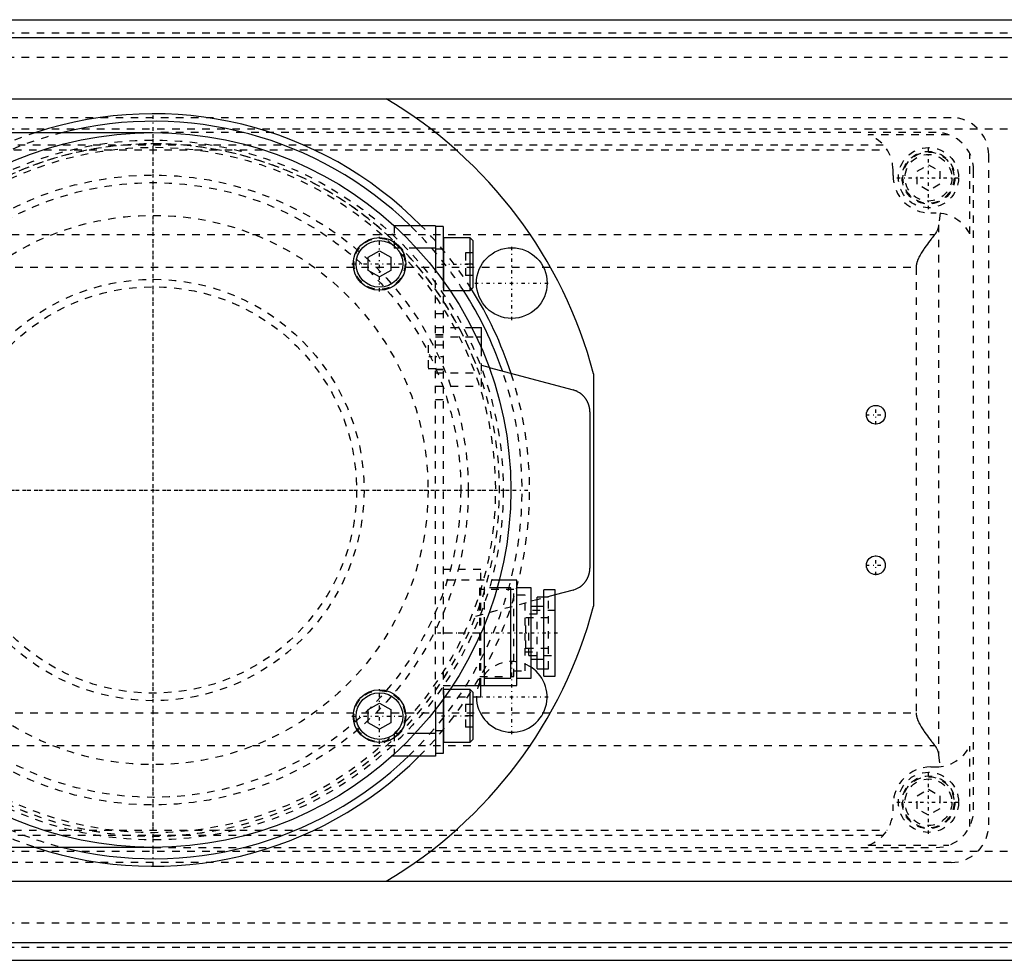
# Model space of a CAD drawing. Extents: x -400 to 147, y -88 to 88.
# Tile 3 of 6: x -193 to -62, y -62 to 62. Entities that reach past the tile are written whole.
import ezdxf

# ---------------------------------------------------------------- set-up
doc = ezdxf.new("R2010")
doc.units = 0
doc.linetypes.add('CENTER', pattern=[1.5, 0.45, -0.5, 0.05, -0.5])
doc.linetypes.add('DASHED', pattern=[2, 1, -1])
for name, color, linetype in [('AM_0', 7, 'CONTINUOUS'), ('AM_3', 7, 'DASHED'), ('AM_7', 7, 'CENTER')]:
    doc.layers.add(name, color=color, linetype=linetype)

msp = doc.modelspace()

# ---------------------------------------------------------------- linework, layer by layer
at = {"layer": 'AM_0', "color": 7, "linetype": 'CONTINUOUS'}
for p, q in [((-228.5, 62.5), (60, 62.5)), ((-228.5, 60.15), (60, 60.15)), ((-228.5, 52), (60, 52)), ((-350, 47.5), (-175, 47.5)), ((-137.5, 35.12), (-143.02, 35.12)), ((-137.5, 35.12), (-137.5, 29.15)), ((-136.5, 35), (-137.5, 35)), ((-136.5, 35), (-136.5, 27.82)), ((-132.9, 33.5), (-136.4, 33.5)), ((-136.4, 27.68), (-136.4, 33.5)), ((-132.5, 33.1), (-132.9, 33.5)), ((-132.9, 26.5), (-132.9, 33.5)), ((-132.5, 26.9), (-132.5, 33.1)), ((-146.45, 30.92), (-144.95, 31.78)), ((-144.95, 31.78), (-143.45, 30.92)), ((-137.5, 32.12), (-140.01, 32.12)), ((-136.5, 32), (-137.5, 32)), ((-146.45, 29.19), (-146.45, 30.92)), ((-143.45, 30.92), (-143.45, 29.19)), ((-144.95, 28.32), (-146.45, 29.19)), ((-143.45, 29.19), (-144.95, 28.32)), ((-135.58, 26.5), (-132.9, 26.5)), ((-132.9, 26.5), (-132.5, 26.9)), ((-132.7, 21.6), (-131.4, 21.6)), ((-131.4, 18.85), (-131.4, 21.6)), ((-132.09, 20.36), (-131.4, 20.36)), ((-130.38, 16.28), (-119.22, 13.3)), ((-116.5, 15.43), (-116.5, -15.43)), ((-117, 10.4), (-117, -10.4)), ((-127.5, -13), (-129.31, -13)), ((-126.7, -12), (-129.04, -12)), ((-127.5, -25), (-127.5, -13)), ((-126.7, -26), (-126.7, -12)), ((-124.8, -13), (-126.7, -13)), ((-124.8, -25), (-124.8, -13)), ((-123.1, -14.25), (-124, -14.25)), ((-124, -15.5), (-124, -14.25)), ((-121.6, -13.25), (-123.1, -13.25)), ((-123.1, -24.75), (-123.1, -13.25)), ((-119.22, -13.3), (-121.61, -13.94)), ((-121.6, -24.75), (-121.6, -13.25)), ((-124.02, -14.58), (-124.81, -14.79)), ((-123.1, -15.5), (-124.8, -15.5)), ((-131, -26), (-131, -17.89)), ((-124.8, -22.5), (-123.1, -22.5)), ((-124, -23.75), (-124, -22.5)), ((-124, -23.75), (-123.1, -23.75)), ((-123.1, -24.75), (-121.6, -24.75)), ((-135.25, -26), (-126.7, -26)), ((-131.5, -27.5), (-131.5, -26)), ((-131, -25), (-127.5, -25)), ((-126.7, -25), (-124.8, -25)), ((-132.9, -26.5), (-135.58, -26.5)), ((-132.5, -26.9), (-132.9, -26.5)), ((-132.9, -33.5), (-132.9, -26.5)), ((-132.5, -33.1), (-132.5, -26.9)), ((-146.45, -29.19), (-144.95, -28.32)), ((-144.95, -28.32), (-143.45, -29.19)), ((-136.5, -27.82), (-136.5, -35)), ((-136.4, -33.5), (-136.4, -27.68)), ((-132.5, -27.5), (-131.5, -27.5)), ((-146.45, -30.92), (-146.45, -29.19)), ((-143.45, -29.19), (-143.45, -30.92)), ((-137.5, -29.15), (-137.5, -35.38)), ((-144.95, -31.78), (-146.45, -30.92)), ((-143.45, -30.92), (-144.95, -31.78)), ((-137.5, -32.38), (-140.24, -32.38)), ((-136.5, -32), (-137.5, -32)), ((-136.4, -33.5), (-132.9, -33.5)), ((-132.9, -33.5), (-132.5, -33.1)), ((-136.5, -35), (-137.5, -35)), ((-137.5, -35.38), (-143.3, -35.38)), ((-175, -47.5), (-350, -47.5)), ((-228.5, -52), (60, -52)), ((-228.5, -60.15), (60, -60.15)), ((-228.5, -62.5), (60, -62.5))]:
    msp.add_line(p, q, dxfattribs=at)
for points in [[(-117, 10.4, 0), (-117, 10.42, 0), (-117, 10.45, 0), (-117, 10.49, 0), (-117, 10.51, 0), (-117, 10.53, 0), (-117, 10.56, 0), (-117.01, 10.6, 0), (-117.01, 10.64, 0), (-117.01, 10.67, 0), (-117.02, 10.71, 0), (-117.02, 10.73, 0), (-117.02, 10.75, 0), (-117.02, 10.78, 0), (-117.03, 10.82, 0), (-117.03, 10.85, 0), (-117.04, 10.89, 0), (-117.05, 10.92, 0), (-117.05, 10.94, 0), (-117.05, 10.96, 0), (-117.06, 11, 0), (-117.07, 11.03, 0), (-117.07, 11.05, 0), (-117.08, 11.07, 0), (-117.08, 11.1, 0), (-117.09, 11.14, 0), (-117.1, 11.15, 0), (-117.1, 11.17, 0), (-117.11, 11.21, 0), (-117.12, 11.24, 0), (-117.13, 11.28, 0), (-117.14, 11.31, 0), (-117.15, 11.35, 0), (-117.16, 11.36, 0), (-117.17, 11.38, 0), (-117.18, 11.42, 0), (-117.19, 11.45, 0), (-117.2, 11.49, 0), (-117.22, 11.52, 0), (-117.23, 11.55, 0), (-117.24, 11.57, 0), (-117.25, 11.59, 0), (-117.26, 11.62, 0), (-117.28, 11.66, 0), (-117.29, 11.69, 0), (-117.31, 11.72, 0), (-117.33, 11.76, 0), (-117.33, 11.77, 0), (-117.34, 11.79, 0), (-117.36, 11.82, 0), (-117.38, 11.86, 0), (-117.4, 11.89, 0), (-117.42, 11.92, 0), (-117.43, 11.95, 0), (-117.44, 11.97, 0), (-117.45, 11.99, 0), (-117.47, 12.02, 0), (-117.49, 12.05, 0), (-117.52, 12.08, 0), (-117.54, 12.11, 0), (-117.56, 12.14, 0), (-117.57, 12.16, 0), (-117.58, 12.17, 0), (-117.6, 12.2, 0), (-117.62, 12.23, 0), (-117.64, 12.25, 0), (-117.65, 12.26, 0), (-117.67, 12.29, 0), (-117.69, 12.32, 0), (-117.71, 12.33, 0), (-117.72, 12.35, 0), (-117.74, 12.37, 0), (-117.77, 12.4, 0), (-117.79, 12.43, 0), (-117.82, 12.46, 0), (-117.84, 12.48, 0), (-117.86, 12.5, 0), (-117.87, 12.51, 0), (-117.89, 12.53, 0), (-117.92, 12.56, 0), (-117.95, 12.59, 0), (-117.97, 12.61, 0), (-118, 12.63, 0), (-118.01, 12.65, 0), (-118.03, 12.66, 0), (-118.06, 12.68, 0), (-118.08, 12.71, 0), (-118.11, 12.73, 0), (-118.14, 12.75, 0), (-118.17, 12.77, 0), (-118.18, 12.78, 0), (-118.2, 12.79, 0), (-118.22, 12.82, 0), (-118.25, 12.84, 0), (-118.35, 12.91, 0), (-118.53, 13.01, 0), (-118.62, 13.06, 0), (-118.64, 13.07, 0), (-118.67, 13.09, 0), (-118.7, 13.1, 0), (-118.72, 13.11, 0), (-118.74, 13.12, 0), (-118.77, 13.13, 0), (-118.8, 13.15, 0), (-118.83, 13.16, 0), (-118.87, 13.18, 0), (-118.9, 13.19, 0), (-118.92, 13.2, 0), (-118.93, 13.2, 0), (-118.97, 13.21, 0), (-119, 13.23, 0), (-119.12, 13.27, 0), (-119.22, 13.3, 0)], [(-119.22, -13.3, 0), (-119.12, -13.27, 0), (-118.92, -13.2, 0), (-118.72, -13.11, 0), (-118.62, -13.06, 0), (-118.53, -13.01, 0), (-118.35, -12.91, 0), (-118.25, -12.84, 0), (-118.22, -12.82, 0), (-118.2, -12.79, 0), (-118.18, -12.78, 0), (-118.17, -12.77, 0), (-118.14, -12.75, 0), (-118.11, -12.73, 0), (-118.08, -12.71, 0), (-118.06, -12.68, 0), (-118.03, -12.66, 0), (-118.01, -12.65, 0), (-118, -12.63, 0), (-117.97, -12.61, 0), (-117.95, -12.59, 0), (-117.92, -12.56, 0), (-117.89, -12.53, 0), (-117.87, -12.51, 0), (-117.86, -12.5, 0), (-117.84, -12.48, 0), (-117.82, -12.46, 0), (-117.79, -12.43, 0), (-117.77, -12.4, 0), (-117.74, -12.37, 0), (-117.72, -12.35, 0), (-117.71, -12.33, 0), (-117.69, -12.32, 0), (-117.67, -12.29, 0), (-117.65, -12.26, 0), (-117.64, -12.25, 0), (-117.62, -12.23, 0), (-117.6, -12.2, 0), (-117.58, -12.17, 0), (-117.57, -12.16, 0), (-117.56, -12.14, 0), (-117.54, -12.11, 0), (-117.52, -12.08, 0), (-117.49, -12.05, 0), (-117.47, -12.02, 0), (-117.45, -11.99, 0), (-117.44, -11.97, 0), (-117.43, -11.95, 0), (-117.42, -11.92, 0), (-117.4, -11.89, 0), (-117.38, -11.86, 0), (-117.36, -11.82, 0), (-117.34, -11.79, 0), (-117.33, -11.77, 0), (-117.33, -11.76, 0), (-117.31, -11.72, 0), (-117.29, -11.69, 0), (-117.28, -11.66, 0), (-117.26, -11.62, 0), (-117.25, -11.59, 0), (-117.24, -11.57, 0), (-117.23, -11.55, 0), (-117.22, -11.52, 0), (-117.2, -11.49, 0), (-117.19, -11.45, 0), (-117.18, -11.42, 0), (-117.17, -11.38, 0), (-117.16, -11.36, 0), (-117.15, -11.35, 0), (-117.14, -11.31, 0), (-117.13, -11.28, 0), (-117.12, -11.24, 0), (-117.11, -11.21, 0), (-117.1, -11.17, 0), (-117.1, -11.15, 0), (-117.09, -11.14, 0), (-117.08, -11.1, 0), (-117.08, -11.07, 0), (-117.07, -11.05, 0), (-117.07, -11.03, 0), (-117.06, -11, 0), (-117.05, -10.96, 0), (-117.05, -10.94, 0), (-117.05, -10.92, 0), (-117.04, -10.89, 0), (-117.03, -10.85, 0), (-117.03, -10.82, 0), (-117.02, -10.78, 0), (-117.02, -10.75, 0), (-117.02, -10.73, 0), (-117.02, -10.71, 0), (-117.01, -10.67, 0), (-117.01, -10.64, 0), (-117.01, -10.6, 0), (-117, -10.56, 0), (-117, -10.53, 0), (-117, -10.51, 0), (-117, -10.49, 0), (-117, -10.45, 0), (-117, -10.42, 0), (-117, -10.4, 0)]]:
    msp.add_polyline3d(points, dxfattribs=at)
for centre, radius in [((-175, 0), 47.5), ((-144.95, 30.05), 3.5), ((-144.95, 30.05), 3.1), ((-127.37, 27.5), 4.7), ((-79, 10), 1.25), ((-79, -10), 1.25), ((-144.95, -30.05), 3.5), ((-144.95, -30.05), 3.1)]:
    msp.add_circle(centre, radius, dxfattribs=at)
for centre, radius, start, end in [((-175, 0), 60.5, 14.7733, 59.261), ((-175, 0), 50, 44.6279, 108.1949), ((-175, 0), 49, 45.7939, 104.2134), ((-136.4, 33.4), 0.1, 90, 180), ((-175, 0), 49, 18.8285, 32.7392), ((-175, 0), 50, 18.064, 32.2547), ((-175, 0), 60.5, 300.739, 345.2267), ((-127.37, -27.5), 4.7, 180, 56.872), ((-136.4, -33.4), 0.1, 180, 270), ((-175, 0), 50, 251.8051, 314.9681), ((-175, 0), 49, 255.7866, 313.7852)]:
    msp.add_arc(centre, radius, start, end, dxfattribs=at)
at = {"layer": 'AM_3', "color": 6, "linetype": 'DASHED'}
for p, q in [((-228.5, 60.75), (60, 60.75)), ((-228.5, 57.5), (60, 57.5)), ((-224, 49.5), (-69, 49.5)), ((-228.5, 48), (60, 48)), ((-71, 47.5), (-175, 47.5)), ((-69.3, 47.2), (-80, 47.2)), ((-215.01, 45.85), (-77.99, 45.85)), ((-215.52, 45.19), (-77.48, 45.19)), ((-66.52, 34.03), (-66.52, 44.73)), ((-64, -44.5), (-64, 44.5)), ((-73.5, 42.37), (-72, 43.23)), ((-72, 43.23), (-70.5, 42.37)), ((-76.7, 41.8), (-76.7, 42.5)), ((-73.5, 40.63), (-73.5, 42.37)), ((-70.5, 42.37), (-70.5, 40.63)), ((-66, -42.5), (-66, 42.5)), ((-72, 39.77), (-73.5, 40.63)), ((-70.5, 40.63), (-72, 39.77)), ((-71, 36.8), (-71.7, 36.8)), ((-70.43, 36.77), (-70.68, 35.25)), ((-143, 35.1), (-143, 32.12)), ((-70.68, 35.25), (-70.68, -35.25)), ((-221.83, 33.95), (-71.17, 33.95)), ((-140.01, 32.12), (-143, 32.12)), ((-132.5, 31.5), (-133.5, 31.5)), ((-133.5, 31.5), (-133.5, 28.5)), ((-219.35, 29.6), (-73.65, 29.6)), ((-137.5, -29.15), (-137.5, 29.15)), ((-132.5, 30), (-133.5, 30)), ((-73.65, 29.6), (-73.65, -29.6)), ((-136.5, 27.82), (-136.5, -27.82)), ((-136.4, 26.5), (-136.4, 27.68)), ((-132.5, 28.5), (-133.5, 28.5)), ((-136.4, 26.5), (-135.58, 26.5)), ((-136.5, 23.4), (-137.5, 23.4)), ((-137.5, 21.6), (-132.7, 21.6)), ((-136.5, 20.6), (-137.5, 20.6)), ((-136.5, 20.58), (-137.5, 20.58)), ((-137.5, 20.36), (-132.09, 20.36)), ((-136.5, 19.25), (-138.5, 19.25)), ((-138.5, 19.25), (-138.5, 16.15)), ((-131.4, 13.8), (-131.4, 18.85)), ((-138.5, 16.15), (-136.5, 16.15)), ((-136.5, 16), (-137.5, 16)), ((-136.5, 15.98), (-137.5, 15.98)), ((-130.38, 16.28), (-132.16, 16.76)), ((-137.5, 15.56), (-131.4, 15.56)), ((-137.5, 13.8), (-131.4, 13.8)), ((-136.5, 12), (-137.5, 12)), ((-136.5, -10.5), (-131.5, -10.5)), ((-131.5, -26), (-131.5, -10.5)), ((-129.04, -12), (-136.5, -12)), ((-131.6, -26), (-131.6, -12)), ((-131, -17.89), (-131, -12)), ((-129.31, -13), (-131, -13)), ((-127.1, -13.23), (-131.6, -13.23)), ((-127.1, -24.77), (-127.1, -13.23)), ((-125.6, -13.99), (-127.1, -13.99)), ((-125.6, -24.01), (-125.6, -13.99)), ((-121.61, -13.94), (-124.02, -14.58)), ((-122.5, -14.25), (-123.1, -14.25)), ((-122.5, -23.75), (-122.5, -14.25)), ((-132.16, -16.76), (-124.81, -14.79)), ((-124, -22.5), (-124, -15.5)), ((-124, -16.5), (-125.6, -16.5)), ((-122.5, -17), (-125.5, -17)), ((-125.5, -21), (-125.5, -17)), ((-121.6, -16), (-125.1, -16)), ((-125.1, -22), (-125.1, -16)), ((-136.5, -19), (-131.5, -19)), ((-125.6, -21.5), (-124, -21.5)), ((-125.5, -21), (-122.5, -21)), ((-125.1, -22), (-121.6, -22)), ((-131.6, -24.77), (-127.1, -24.77)), ((-127.1, -24.01), (-125.6, -24.01)), ((-123.1, -23.75), (-122.5, -23.75)), ((-136.5, -26), (-135.25, -26)), ((-135.58, -26.5), (-136.4, -26.5)), ((-136.4, -27.68), (-136.4, -26.5)), ((-136.5, -27.5), (-132.5, -27.5)), ((-132.5, -28.5), (-133.5, -28.5)), ((-133.5, -28.5), (-133.5, -31.5)), ((-219.35, -29.6), (-73.65, -29.6)), ((-132.5, -30), (-133.5, -30)), ((-143, -32.38), (-143, -35.1)), ((-140.24, -32.38), (-143, -32.38)), ((-132.5, -31.5), (-133.5, -31.5)), ((-221.83, -33.95), (-71.17, -33.95)), ((-70.68, -35.25), (-70.43, -36.77)), ((-66.52, -44.73), (-66.52, -34.03)), ((-71.7, -36.8), (-71, -36.8)), ((-73.5, -40.63), (-72, -39.77)), ((-72, -39.77), (-70.5, -40.63)), ((-76.7, -42.5), (-76.7, -41.8)), ((-73.5, -42.37), (-73.5, -40.63)), ((-70.5, -40.63), (-70.5, -42.37)), ((-72, -43.23), (-73.5, -42.37)), ((-70.5, -42.37), (-72, -43.23)), ((-215.52, -45.19), (-77.48, -45.19)), ((-215.01, -45.85), (-77.99, -45.85)), ((-228.5, -48), (60, -48)), ((-175, -47.5), (-71, -47.5)), ((-80, -47.2), (-69.3, -47.2)), ((-69, -49.5), (-224, -49.5)), ((-228.5, -57.5), (60, -57.5)), ((-228.5, -60.75), (60, -60.75))]:
    msp.add_line(p, q, dxfattribs=at)
for points in [[(-70.68, 35.24, 0), (-70.68, 35.2, 0), (-70.68, 35.13, 0), (-70.68, 35.05, 0), (-70.69, 35.02, 0), (-70.69, 34.98, 0), (-70.71, 34.91, 0), (-70.72, 34.83, 0), (-70.74, 34.76, 0), (-70.76, 34.69, 0), (-70.79, 34.61, 0), (-70.8, 34.58, 0), (-70.82, 34.54, 0), (-70.85, 34.47, 0), (-70.88, 34.4, 0), (-70.92, 34.33, 0), (-70.96, 34.26, 0), (-71, 34.19, 0), (-71.02, 34.15, 0), (-71.05, 34.12, 0), (-71.09, 34.05, 0), (-71.15, 33.98, 0), (-71.17, 33.95, 0)], [(-71.17, 33.95, 0), (-71.23, 33.87, 0), (-71.36, 33.7, 0), (-71.51, 33.52, 0), (-71.58, 33.42, 0), (-71.66, 33.32, 0), (-71.82, 33.11, 0), (-71.98, 32.89, 0), (-72.15, 32.67, 0), (-72.31, 32.45, 0), (-72.47, 32.23, 0), (-72.56, 32.11, 0), (-72.64, 31.99, 0), (-72.8, 31.74, 0), (-72.97, 31.48, 0), (-73.12, 31.21, 0), (-73.27, 30.93, 0), (-73.34, 30.77, 0), (-73.37, 30.72, 0), (-73.39, 30.67, 0), (-73.4, 30.65, 0), (-73.41, 30.62, 0), (-73.43, 30.57, 0), (-73.44, 30.53, 0), (-73.45, 30.5, 0), (-73.46, 30.48, 0), (-73.48, 30.43, 0), (-73.5, 30.38, 0), (-73.5, 30.35, 0), (-73.51, 30.33, 0), (-73.53, 30.28, 0), (-73.54, 30.23, 0), (-73.56, 30.18, 0), (-73.57, 30.13, 0), (-73.58, 30.08, 0), (-73.59, 30.06, 0), (-73.59, 30.03, 0), (-73.6, 29.98, 0), (-73.61, 29.93, 0), (-73.62, 29.88, 0), (-73.63, 29.83, 0), (-73.63, 29.78, 0), (-73.64, 29.75, 0), (-73.64, 29.73, 0), (-73.65, 29.68, 0), (-73.65, 29.63, 0), (-73.65, 29.6, 0)], [(-73.65, -29.6, 0), (-73.65, -29.63, 0), (-73.65, -29.68, 0), (-73.64, -29.73, 0), (-73.64, -29.75, 0), (-73.63, -29.78, 0), (-73.63, -29.83, 0), (-73.62, -29.88, 0), (-73.61, -29.93, 0), (-73.6, -29.98, 0), (-73.59, -30.03, 0), (-73.59, -30.06, 0), (-73.58, -30.08, 0), (-73.57, -30.13, 0), (-73.56, -30.18, 0), (-73.54, -30.23, 0), (-73.53, -30.28, 0), (-73.51, -30.33, 0), (-73.5, -30.35, 0), (-73.5, -30.38, 0), (-73.48, -30.43, 0), (-73.46, -30.48, 0), (-73.45, -30.5, 0), (-73.44, -30.53, 0), (-73.43, -30.57, 0), (-73.41, -30.62, 0), (-73.4, -30.65, 0), (-73.39, -30.67, 0), (-73.37, -30.72, 0), (-73.34, -30.77, 0), (-73.27, -30.93, 0), (-73.12, -31.21, 0), (-72.97, -31.48, 0), (-72.8, -31.74, 0), (-72.64, -31.99, 0), (-72.56, -32.11, 0), (-72.47, -32.23, 0), (-72.31, -32.45, 0), (-72.15, -32.67, 0), (-71.98, -32.89, 0), (-71.82, -33.11, 0), (-71.66, -33.32, 0), (-71.58, -33.42, 0), (-71.51, -33.52, 0), (-71.36, -33.7, 0), (-71.23, -33.87, 0), (-71.17, -33.95, 0)], [(-71.17, -33.95, 0), (-71.15, -33.98, 0), (-71.09, -34.05, 0), (-71.05, -34.12, 0), (-71.02, -34.15, 0), (-71, -34.19, 0), (-70.96, -34.26, 0), (-70.92, -34.33, 0), (-70.88, -34.4, 0), (-70.85, -34.47, 0), (-70.82, -34.54, 0), (-70.8, -34.58, 0), (-70.79, -34.61, 0), (-70.76, -34.69, 0), (-70.74, -34.76, 0), (-70.72, -34.83, 0), (-70.71, -34.91, 0), (-70.69, -34.98, 0), (-70.69, -35.02, 0), (-70.68, -35.05, 0), (-70.68, -35.13, 0), (-70.68, -35.2, 0), (-70.68, -35.24, 0)]]:
    msp.add_polyline3d(points, dxfattribs=at)
for centre, radius in [((-175, 0), 46.5), ((-72, 41.5), 4), ((-72, 41.5), 3.5), ((-72, 41.5), 3.4), ((-72, 41.5), 3.1), ((-175, 0), 41.85), ((-175, 0), 40.85), ((-175, 0), 36.5), ((-144.95, 30.05), 3.4), ((-175, 0), 28), ((-175, 0), 27), ((-175, 0), 27), ((-144.95, -30.05), 3.4), ((-72, -41.5), 4), ((-72, -41.5), 3.5), ((-72, -41.5), 3.4), ((-72, -41.5), 3.1)]:
    msp.add_circle(centre, radius, dxfattribs=at)
for centre, radius, start, end in [((-69, 44.5), 5, 0, 90), ((-175, 0), 50, 108.1949, 251.8051), ((-175, 0), 49, 104.2134, 255.7866), ((-81.7, 42.5), 5, 0, 70.0956), ((-71, 42.5), 5, 0, 90), ((-175, 0), 46, 21.3714, 142.5118), ((-175, 0), 46, 217.4882, 142.5118), ((-175, 0), 45.5, 216.6595, 143.3405), ((-71.7, 41.8), 5, 180, 270), ((-71, 31.8), 5, 26.4405, 90), ((-175, 0), 49, 32.7392, 45.7939), ((-175, 0), 50, 32.2547, 44.6279), ((-136.4, 26.6), 0.1, 180, 270), ((-175, 0), 49, 313.7852, 18.8285), ((-175, 0), 50, 314.9681, 18.064), ((-175, 0), 46, 217.4882, 338.6286), ((-127.37, -27.5), 4.7, 56.872, 180), ((-136.4, -26.6), 0.1, 90, 180), ((-71, -31.8), 5, 270, 333.5595), ((-71.7, -41.8), 5, 90, 180), ((-81.7, -42.5), 5, 289.9044, 0), ((-71, -42.5), 5, 270, 0), ((-69, -44.5), 5, 270, 0)]:
    msp.add_arc(centre, radius, start, end, dxfattribs=at)
at = {"layer": 'AM_7', "color": 4, "linetype": 'CENTER'}
for p, q in [((-175, -49.88), (-175, 49.88)), ((-175, -47.77), (-175, 47.77)), ((-72, 37.3), (-72, 45.7)), ((-76.2, 41.5), (-67.8, 41.5)), ((-144.95, 26.38), (-144.95, 33.73)), ((-127.37, 22.57), (-127.37, 32.43)), ((-148.62, 30.05), (-141.27, 30.05)), ((-136.7, 30), (-132.3, 30)), ((-132.3, 27.5), (-122.43, 27.5)), ((-136.4, 17.7), (-138.6, 17.7)), ((-79, 8.69), (-79, 11.31)), ((-80.31, 10), (-77.69, 10)), ((-224.88, 0), (-125.12, 0)), ((-222.77, 0), (-127.22, 0)), ((-79, -11.31), (-79, -8.69)), ((-80.31, -10), (-77.69, -10)), ((-137.25, -19), (-120.86, -19)), ((-127.37, -32.44), (-127.37, -22.57)), ((-144.95, -33.73), (-144.95, -26.38)), ((-132.3, -27.5), (-122.43, -27.5)), ((-148.62, -30.05), (-141.27, -30.05)), ((-136.7, -30), (-132.3, -30)), ((-72, -45.7), (-72, -37.3)), ((-76.2, -41.5), (-67.8, -41.5))]:
    msp.add_line(p, q, dxfattribs=at)

doc.saveas('drawing.dxf')
